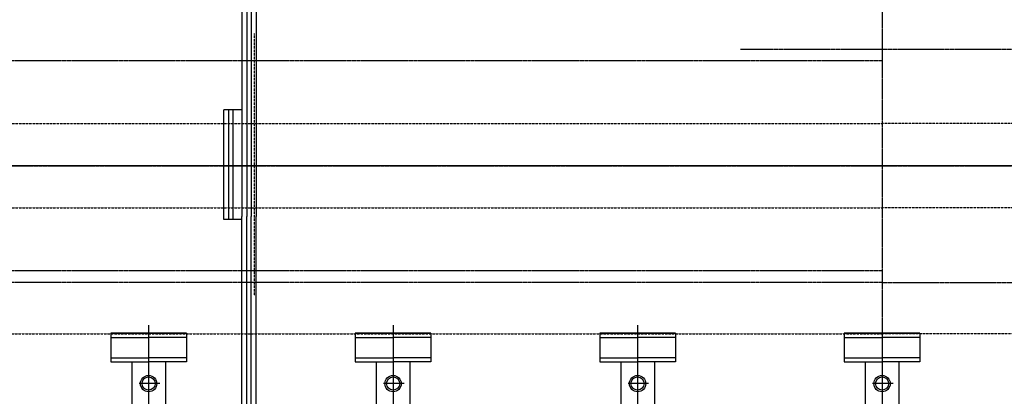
# Model space of a CAD drawing. Header units: inches. Extents: x -4968858 to -265257, y -220693 to 1871410.
# Tile 236 of 256: x -1886561 to -1884453, y 1195587 to 1196394. Entities that reach past the tile are written whole.
import ezdxf

# ---------------------------------------------------------------- set-up
doc = ezdxf.new("R2010")
doc.units = ezdxf.units.IN
doc.header["$MEASUREMENT"] = 0
for name, pattern in [('CENTER', [2, 1.25, -0.25, 0.25, -0.25]), ('CENTER2', [1.125, 0.75, -0.125, 0.125, -0.125]), ('CONTINOUS', [0]), ('DASHED2', [0.375, 0.25, -0.125])]:
    doc.linetypes.add(name, pattern=pattern)
doc.layers.add('GRID', color=8, linetype='Continuous')

# ---------------------------------------------------------------- blocks, each defined once
blk = doc.blocks.new('UTCOMBINE')
at = {"color": 8, "linetype": 'CENTER2', "ltscale": 2}
blk.add_line((-717350.3, 41696.7, 0), (-717350.3, 52348.4, 0), dxfattribs=at)
at = {"color": 6}
for p, q in [((-717350.3, 45220.3, 0), (-717350.3, 46829.6, 0)), ((-716827, 45220.3, 0), (-716827, 46829.6, 0)), ((-716303.7, 45220.3, 0), (-716303.7, 46829.6, 0)), ((-715780.4, 45220.3, 0), (-715780.4, 46829.6, 0)), ((-717386.3, 45299.2, 0), (-717386.3, 45726.6, 0)), ((-717314.3, 45299.2, 0), (-717314.3, 45726.6, 0)), ((-716863, 45299.2, 0), (-716863, 45726.6, 0)), ((-716791, 45299.2, 0), (-716791, 45726.6, 0)), ((-716339.7, 45299.2, 0), (-716339.7, 45726.6, 0)), ((-716267.7, 45299.2, 0), (-716267.7, 45726.6, 0)), ((-715816.4, 45299.2, 0), (-715816.4, 45726.6, 0)), ((-715744.4, 45299.2, 0), (-715744.4, 45726.6, 0)), ((-717374, 45345.7, 0), (-717329.8, 45345.7, 0)), ((-716850.7, 45345.7, 0), (-716806.5, 45345.7, 0)), ((-716327.4, 45345.7, 0), (-716283.2, 45345.7, 0)), ((-715804.1, 45345.7, 0), (-715759.9, 45345.7, 0)), ((-717431.3, 45299.2, 0), (-717350.3, 45299.2, 0)), ((-717431.3, 45238, 0), (-717431.3, 45299.2, 0)), ((-717431.3, 45290.2, 0), (-717350.3, 45290.2, 0)), ((-717269.3, 45299.2, 0), (-717350.3, 45299.2, 0)), ((-717269.3, 45290.2, 0), (-717350.3, 45290.2, 0)), ((-717269.3, 45238, 0), (-717269.3, 45299.2, 0)), ((-716908, 45299.2, 0), (-716827, 45299.2, 0)), ((-716908, 45238, 0), (-716908, 45299.2, 0)), ((-716908, 45290.2, 0), (-716827, 45290.2, 0)), ((-716746, 45299.2, 0), (-716827, 45299.2, 0)), ((-716746, 45290.2, 0), (-716827, 45290.2, 0)), ((-716746, 45238, 0), (-716746, 45299.2, 0)), ((-716384.7, 45299.2, 0), (-716303.7, 45299.2, 0)), ((-716384.7, 45238, 0), (-716384.7, 45299.2, 0)), ((-716384.7, 45290.2, 0), (-716303.7, 45290.2, 0)), ((-716222.7, 45299.2, 0), (-716303.7, 45299.2, 0)), ((-716222.7, 45290.2, 0), (-716303.7, 45290.2, 0)), ((-716222.7, 45238, 0), (-716222.7, 45299.2, 0)), ((-715861.4, 45299.2, 0), (-715780.4, 45299.2, 0)), ((-715861.4, 45238, 0), (-715861.4, 45299.2, 0)), ((-715861.4, 45290.2, 0), (-715780.4, 45290.2, 0)), ((-715699.4, 45299.2, 0), (-715780.4, 45299.2, 0)), ((-715699.4, 45290.2, 0), (-715780.4, 45290.2, 0)), ((-715699.4, 45238, 0), (-715699.4, 45299.2, 0)), ((-717431.3, 45247, 0), (-717350.3, 45247, 0)), ((-717269.3, 45247, 0), (-717350.3, 45247, 0)), ((-716908, 45247, 0), (-716827, 45247, 0)), ((-716746, 45247, 0), (-716827, 45247, 0)), ((-716384.7, 45247, 0), (-716303.7, 45247, 0)), ((-716222.7, 45247, 0), (-716303.7, 45247, 0)), ((-715861.4, 45247, 0), (-715780.4, 45247, 0)), ((-715699.4, 45247, 0), (-715780.4, 45247, 0)), ((-717431.3, 45238, 0), (-717269.3, 45238, 0)), ((-716908, 45238, 0), (-716746, 45238, 0)), ((-716384.7, 45238, 0), (-716222.7, 45238, 0)), ((-715861.4, 45238, 0), (-715699.4, 45238, 0))]:
    blk.add_line(p, q, dxfattribs=at)
at = {"color": 3}
for p, q in [((-716010.6, 45506.4, 0), (-716010.6, 44987.5, 0)), ((-715999.8, 45506.4, 0), (-715999.8, 44987.5, 0)), ((-715990.8, 45506.4, 0), (-715990.8, 44987.5, 0)), ((-715980, 45506.4, 0), (-715980, 44987.5, 0)), ((-716010.6, 44449.9, 0), (-716010.6, 44987.5, 0)), ((-715999.8, 44449.9, 0), (-715999.8, 44987.5, 0)), ((-715990.8, 44449.9, 0), (-715990.8, 44987.5, 0)), ((-715980, 44449.9, 0), (-715980, 44987.5, 0)), ((-715979.2, 44993.9, 0), (-715941.5, 44993.9, 0)), ((-715961.3, 44993.9, 0), (-715961.3, 44758.8, 0)), ((-715952.3, 44993.9, 0), (-715952.3, 44758.8, 0)), ((-715941.5, 44993.9, 0), (-715941.5, 44758.8, 0)), ((-715979.2, 44758.8, 0), (-715941.5, 44758.8, 0))]:
    blk.add_line(p, q, dxfattribs=at)
at = {"color": 6, "linetype": 'DASHED2'}
for p, q in [((-719337.3, 45239, 0), (-717350.3, 45239, 0)), ((-715363.3, 45239, 0), (-717350.3, 45239, 0)), ((-719341.1, 44969, 0), (-717350.3, 44969, 0)), ((-715359.5, 44969, 0), (-717350.3, 44969, 0)), ((-719341.1, 44788.5, 0), (-717350.3, 44788.5, 0)), ((-715359.5, 44788.5, 0), (-717350.3, 44788.5, 0))]:
    blk.add_line(p, q, dxfattribs=at)
at = {"color": 3, "linetype": 'DASHED2'}
blk.add_line((-716007.4, 45157.6, 0), (-716007.4, 44595.2, 0), dxfattribs=at)
at = {"color": 6, "linetype": 'CENTER'}
for p, q in [((-717350.3, 45128.8, 0), (-719997.6, 45128.8, 0)), ((-717350.3, 45128.8, 0), (-714552.9, 45128.8, 0)), ((-717350.3, 45103.8, 0), (-714922.7, 45103.8, 0)), ((-717350.3, 45103.8, 0), (-714922.7, 45103.8, 0)), ((-717350.3, 44653.8, 0), (-714646.2, 44653.8, 0)), ((-717350.3, 44653.8, 0), (-714646.2, 44653.8, 0)), ((-717047, 44628.8, 0), (-719957.4, 44628.8, 0))]:
    blk.add_line(p, q, dxfattribs=at)
at = {"color": 2, "linetype": 'CENTER'}
blk.add_line((-714634.4, 44878.8, 0), (-719983, 44878.8, 0), dxfattribs=at)
at = {"color": 6}
for centre, radius in [((-717350.3, 45345.7, 0), 17.5), ((-717350.3, 45345.7, 0), 14.1), ((-716827, 45345.7, 0), 17.5), ((-716827, 45345.7, 0), 14.1), ((-716303.7, 45345.7, 0), 17.5), ((-716303.7, 45345.7, 0), 14.1), ((-715780.4, 45345.7, 0), 17.5), ((-715780.4, 45345.7, 0), 14.1)]:
    blk.add_circle(centre, radius, dxfattribs=at)
at = {"layer": 'GRID', "color": 7, "ltscale": 0.2}
blk.add_line((-714183.1, 44878.3, 0), (-721150.5, 44878.3, 0), dxfattribs=at)
blk = doc.blocks.new('TFMR YARD')
at = {"layer": 'GRID', "color": 1, "rotation": 180}
blk.add_blockref('UTCOMBINE', (-795623.4, 296115.8, 0), dxfattribs=at)

msp = doc.modelspace()

# ---------------------------------------------------------------- block references
at = {"color": 1, "linetype": 'CONTINOUS', "lineweight": 15}
msp.add_blockref('TFMR YARD', (-1806442, 944844), dxfattribs=at)

doc.saveas('drawing.dxf')
